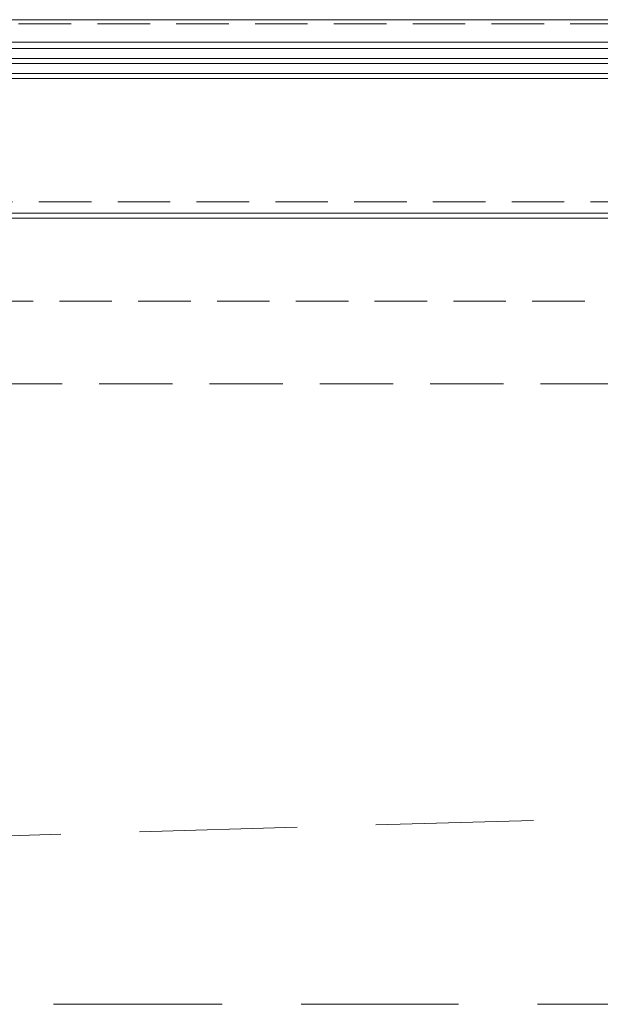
# Model space of a CAD drawing. Header units: millimetres. Extents: x 144573 to 336993, y 74252 to 247042.
# Tile 195 of 256: x 154157 to 154859, y 197105 to 198295. Entities that reach past the tile are written whole.
import ezdxf

# ---------------------------------------------------------------- set-up
doc = ezdxf.new("R2010")
doc.units = ezdxf.units.MM
doc.linetypes.add('ČÁRKOVANÁ', pattern=[19.05, 12.7, -6.35])
for name, color, linetype, lineweight in [('FASÁDA DETAILNÍ', 255, 'Continuous', 0), ('NOVA', 255, 'Continuous', 0), ('TENKA', 255, 'Continuous', 0)]:
    doc.layers.add(name, color=color, linetype=linetype, lineweight=lineweight)

msp = doc.modelspace()

# ---------------------------------------------------------------- linework, layer by layer
at = {"layer": 'FASÁDA DETAILNÍ'}
for p, q in [((146726.48, 198268.259), (157106.98, 198268.259)), ((157106.98, 198260.259), (146726.48, 198260.259)), ((146726.48, 198248.259), (157106.98, 198248.259)), ((157106.98, 198242.259), (146726.48, 198242.259)), ((146726.48, 198230.259), (158164.518, 198230.259)), ((158151.479, 198224.259), (146726.48, 198224.259)), ((156604.98, 198061.259), (153967.98, 198061.259))]:
    msp.add_line(p, q, dxfattribs=at)
for points in [[(173301.48, 174615.259), (146721.48, 174615.259), (146721.48, 198295.259), (173301.48, 198295.259)], [(173061.48, 174855.259), (146961.48, 174855.259), (146961.48, 198055.259), (173061.48, 198055.259)]]:
    msp.add_lwpolyline(points, close=True, dxfattribs=at)
at = {"layer": 'FASÁDA DETAILNÍ', "linetype": 'ČÁRKOVANÁ', "ltscale": 5}
for points in [[(173296.48, 174620.259), (146726.48, 174620.259), (146726.48, 198290.259), (173296.48, 198290.259)], [(173081.48, 174835.259), (146941.48, 174835.259), (146941.48, 198075.259), (173081.48, 198075.259)], [(172961.48, 174955.259), (147061.48, 174955.259), (147061.48, 197955.259), (172961.48, 197955.259)]]:
    msp.add_lwpolyline(points, close=True, dxfattribs=at)
at = {"layer": 'NOVA', "linetype": 'ČÁRKOVANÁ', "ltscale": 15}
msp.add_line((147161.48, 197105.259), (172861.48, 197855.259), dxfattribs=at)
for points in [[(154211.48, 175805.259), (147911.48, 175805.259), (147911.48, 197105.259), (154211.48, 197105.259)], [(154211.48, 197105.259), (160511.48, 197105.259)]]:
    msp.add_lwpolyline(points, dxfattribs=at)
at = {"layer": 'TENKA', "linetype": 'ČÁRKOVANÁ', "ltscale": 7}
msp.add_lwpolyline([(147718.98, 197855.259), (172861.48, 197855.259), (172861.48, 175055.259), (147718.98, 175055.259)], close=True, dxfattribs=at)

doc.saveas('drawing.dxf')
